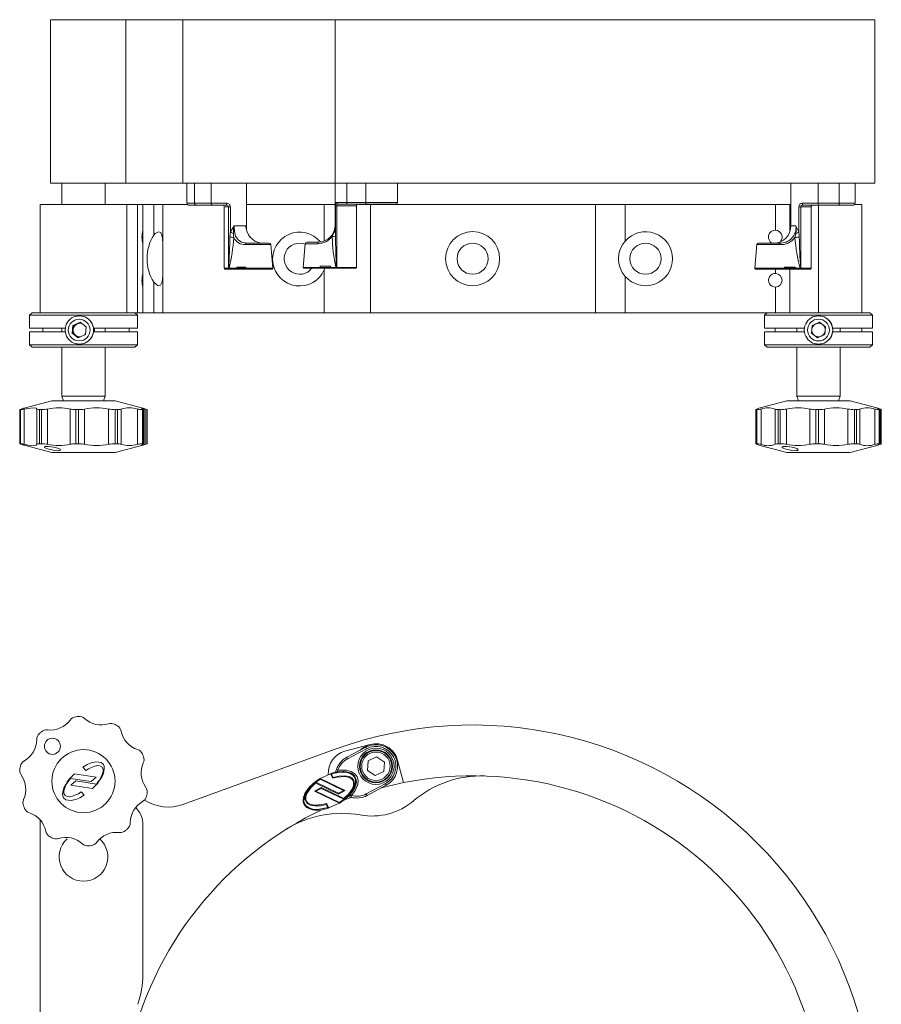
# Model space of a CAD drawing. Header units: inches. Extents: x 6.8 to 26.3, y 2.8 to 20.3.
# Tile 3 of 7: x 10.8 to 15.8, y 10.2 to 15.9. Entities that reach past the tile are written whole.
import ezdxf

# ---------------------------------------------------------------- set-up
doc = ezdxf.new("R2010")
doc.units = ezdxf.units.IN
doc.header["$MEASUREMENT"] = 0

msp = doc.modelspace()

# ---------------------------------------------------------------- linework, layer by layer
at = {"color": 7, "linetype": 'Continuous', "lineweight": 0}
for p, q in [((10.9876, 15.9046), (10.9876, 14.9601)), ((10.9876, 15.9046), (11.4226, 15.9046)), ((11.4226, 15.9046), (11.4226, 14.9601)), ((11.7529, 15.9046), (11.4226, 15.9046)), ((11.7529, 15.9046), (11.7529, 14.9601)), ((12.6332, 15.9046), (11.7529, 15.9046)), ((12.6332, 15.9046), (12.6332, 14.9601)), ((15.7526, 15.9046), (12.6332, 15.9046)), ((15.7526, 14.9601), (15.7526, 15.9046)), ((10.9876, 14.9601), (11.4226, 14.9601)), ((11.0526, 14.9601), (11.0526, 14.8351)), ((11.3026, 14.8351), (11.3026, 14.9601)), ((11.7529, 14.9601), (11.4226, 14.9601)), ((12.6332, 14.9601), (11.7529, 14.9601)), ((11.7753, 14.9601), (11.7753, 14.8429)), ((11.82, 14.8429), (11.82, 14.9601)), ((11.9158, 14.8429), (11.9158, 14.9601)), ((12.1211, 14.8387), (12.1211, 14.9601)), ((12.6332, 14.9601), (12.6332, 14.7071)), ((15.7526, 14.9601), (12.6332, 14.9601)), ((12.6995, 14.8479), (12.6995, 14.9601)), ((12.8098, 14.8479), (12.8098, 14.9601)), ((12.9936, 14.8479), (12.9936, 14.9601)), ((15.2683, 14.9601), (15.2683, 14.7129)), ((15.4256, 14.8429), (15.4256, 14.9601)), ((15.5464, 14.8429), (15.5464, 14.9601)), ((15.639, 14.8429), (15.639, 14.9601)), ((10.9276, 14.2101), (10.9276, 14.8351)), ((10.9276, 14.8351), (11.4276, 14.8351)), ((11.4276, 14.8351), (11.4276, 14.2101)), ((11.4903, 14.8351), (11.4276, 14.8351)), ((11.4903, 14.2101), (11.4903, 14.8351)), ((11.4903, 14.8351), (11.5216, 14.8351)), ((11.5216, 14.8351), (11.5216, 14.6866)), ((11.5216, 14.8351), (11.5838, 14.8351)), ((11.5838, 14.6593), (11.5838, 14.8351)), ((11.5838, 14.8351), (11.6368, 14.8351)), ((11.6368, 14.5713), (11.6368, 14.8351)), ((11.6368, 14.8351), (11.779, 14.8351)), ((11.7753, 14.8429), (11.82, 14.8429)), ((11.8264, 14.8329), (11.7853, 14.8329)), ((11.82, 14.8429), (11.9158, 14.8429)), ((11.9223, 14.8329), (11.8264, 14.8329)), ((11.9158, 14.8429), (12.0037, 14.8429)), ((12.0031, 14.8329), (11.9223, 14.8329)), ((11.9914, 14.8229), (11.9914, 14.4669)), ((12.0159, 14.8229), (11.992, 14.8229)), ((12.0159, 14.4669), (12.0159, 14.8229)), ((12.0269, 14.8229), (12.0159, 14.8229)), ((12.0269, 14.8229), (12.0269, 14.6775)), ((12.1198, 14.8351), (12.57, 14.8351)), ((12.1208, 14.6882), (12.1208, 14.8229)), ((12.1208, 14.6884), (12.1208, 14.8229)), ((12.1208, 14.8229), (12.1208, 14.8229)), ((12.57, 14.8351), (12.6332, 14.8351)), ((12.57, 14.6251), (12.57, 14.8351)), ((12.6344, 14.6825), (12.6344, 14.8279)), ((12.6344, 14.8279), (12.6426, 14.8279)), ((12.6397, 14.8479), (12.6995, 14.8479)), ((12.6426, 14.4719), (12.6426, 14.8279)), ((12.7547, 14.8279), (12.6426, 14.8279)), ((12.7042, 14.8379), (12.6492, 14.8379)), ((12.6995, 14.8479), (12.8098, 14.8479)), ((12.8145, 14.8379), (12.7042, 14.8379)), ((12.7553, 14.4719), (12.7553, 14.8279)), ((12.7718, 14.8351), (12.8376, 14.8351)), ((12.8098, 14.8479), (12.9936, 14.8479)), ((12.9836, 14.8379), (12.8145, 14.8379)), ((12.8376, 14.8351), (12.8376, 14.2101)), ((12.8376, 14.8351), (14.1374, 14.8351)), ((14.1374, 14.2101), (14.1374, 14.8351)), ((14.1374, 14.8351), (14.3094, 14.8351)), ((14.3094, 14.8351), (14.3094, 14.6248)), ((15.1793, 14.8351), (14.3094, 14.8351)), ((15.1793, 14.6871), (15.1793, 14.8351)), ((15.1793, 14.8351), (15.2621, 14.8351)), ((15.2621, 14.8351), (15.2683, 14.8351)), ((15.2621, 14.8351), (15.2621, 14.6783)), ((15.3143, 14.6775), (15.3143, 14.8229)), ((15.3143, 14.8229), (15.3261, 14.8229)), ((15.3261, 14.4669), (15.3261, 14.8229)), ((15.385, 14.8229), (15.3261, 14.8229)), ((15.3338, 14.8429), (15.4256, 14.8429)), ((15.423, 14.8329), (15.3385, 14.8329)), ((15.3853, 14.4669), (15.3853, 14.8229)), ((15.5438, 14.8329), (15.423, 14.8329)), ((15.4256, 14.8429), (15.5464, 14.8429)), ((15.4276, 14.8329), (15.4276, 14.2101)), ((15.629, 14.8329), (15.5438, 14.8329)), ((15.5464, 14.8429), (15.639, 14.8429)), ((15.6776, 14.8351), (15.6353, 14.8351)), ((15.6776, 14.2101), (15.6776, 14.8351)), ((12.0498, 14.7129), (12.1166, 14.7129)), ((12.6337, 14.7071), (12.6344, 14.6825)), ((15.2683, 14.7129), (15.297, 14.7129)), ((11.5216, 14.6077), (11.5216, 14.6866)), ((11.5216, 14.6077), (11.5216, 14.4366)), ((12.1193, 14.6129), (12.2506, 14.6129)), ((12.2727, 14.4662), (12.2607, 14.6039)), ((12.4601, 14.6088), (12.4482, 14.4723)), ((12.4858, 14.6179), (12.4701, 14.6179)), ((12.4858, 14.6179), (12.5375, 14.6179)), ((15.0707, 14.6038), (15.0587, 14.4673)), ((15.1002, 14.6129), (15.0807, 14.6129)), ((15.2021, 14.6129), (15.0807, 14.6129)), ((11.6368, 14.2101), (11.6368, 14.4785)), ((11.9915, 14.4669), (11.9915, 14.4669)), ((11.9915, 14.4669), (12.0159, 14.4669)), ((11.9954, 14.4629), (12.0037, 14.4629)), ((12.0037, 14.4629), (12.0198, 14.4629)), ((12.0159, 14.4669), (12.0168, 14.4669)), ((12.0168, 14.4669), (12.0169, 14.4699)), ((12.019, 14.4669), (12.0168, 14.4669)), ((12.0207, 14.4629), (12.0193, 14.4629)), ((12.0195, 14.4673), (12.03, 14.4673)), ((12.064, 14.4629), (12.0207, 14.4629)), ((12.064, 14.4629), (12.0545, 14.4629)), ((12.0629, 14.4673), (12.0636, 14.4739)), ((12.0629, 14.4673), (12.0629, 14.4669)), ((12.0629, 14.4669), (12.1165, 14.4669)), ((12.1169, 14.4739), (12.0636, 14.4739)), ((12.1189, 14.4629), (12.064, 14.4629)), ((12.1165, 14.4673), (12.1169, 14.4739)), ((12.1165, 14.4669), (12.1165, 14.4673)), ((12.1165, 14.4673), (12.1281, 14.4673)), ((12.2278, 14.4629), (12.1226, 14.4629)), ((12.2069, 14.4673), (12.2069, 14.4673)), ((12.2653, 14.4629), (12.2278, 14.4629)), ((12.2286, 14.4673), (12.2286, 14.4673)), ((12.2286, 14.4673), (12.2467, 14.4673)), ((12.2467, 14.4673), (12.2467, 14.4673)), ((12.2653, 14.4629), (12.2686, 14.4629)), ((12.269, 14.4673), (12.269, 14.4673)), ((12.269, 14.4673), (12.2726, 14.4673)), ((12.2726, 14.4673), (12.2726, 14.4673)), ((12.4492, 14.4723), (12.4483, 14.4723)), ((12.4492, 14.4723), (12.4492, 14.4723)), ((12.5462, 14.4679), (12.4526, 14.4679)), ((12.4555, 14.4723), (12.4555, 14.4723)), ((12.546, 14.4723), (12.5466, 14.4789)), ((12.546, 14.4723), (12.546, 14.4719)), ((12.546, 14.4719), (12.6056, 14.4719)), ((12.6104, 14.4679), (12.5462, 14.4679)), ((12.6059, 14.4789), (12.5466, 14.4789)), ((12.57, 14.4582), (12.5726, 14.4679)), ((12.6056, 14.4723), (12.6059, 14.4789)), ((12.6056, 14.4723), (12.6192, 14.4723)), ((12.6056, 14.4719), (12.6056, 14.4723)), ((12.6413, 14.4679), (12.6113, 14.4679)), ((12.6411, 14.4719), (12.6375, 14.4719)), ((12.6409, 14.4749), (12.6411, 14.4719)), ((12.6411, 14.4719), (12.6426, 14.4719)), ((12.6433, 14.4679), (12.6413, 14.4679)), ((12.6426, 14.4719), (12.7553, 14.4719)), ((12.7509, 14.4679), (12.6433, 14.4679)), ((15.227, 14.4629), (15.0629, 14.4629)), ((15.068, 14.4673), (15.068, 14.4673)), ((15.068, 14.4673), (15.0815, 14.4673)), ((15.0815, 14.4673), (15.0815, 14.4673)), ((15.1004, 14.4673), (15.1004, 14.4673)), ((15.1793, 14.4371), (15.1793, 14.4629)), ((15.2811, 14.4629), (15.227, 14.4629)), ((15.23, 14.4673), (15.2303, 14.4739)), ((15.23, 14.4673), (15.23, 14.4669)), ((15.23, 14.4669), (15.2847, 14.4669)), ((15.2922, 14.4739), (15.2303, 14.4739)), ((15.2621, 14.4629), (15.2621, 14.2101)), ((15.2847, 14.4739), (15.2847, 14.4669)), ((15.2847, 14.4669), (15.2923, 14.4669)), ((15.2894, 14.4629), (15.2849, 14.4629)), ((15.295, 14.4629), (15.2894, 14.4629)), ((15.2923, 14.4673), (15.2922, 14.4739)), ((15.2923, 14.4673), (15.3051, 14.4673)), ((15.2923, 14.4669), (15.2923, 14.4673)), ((15.3219, 14.4629), (15.295, 14.4629)), ((15.3248, 14.4669), (15.3215, 14.4669)), ((15.3239, 14.4629), (15.3219, 14.4629)), ((15.3236, 14.4629), (15.3705, 14.4629)), ((15.3246, 14.4699), (15.3248, 14.4669)), ((15.3248, 14.4669), (15.3261, 14.4669)), ((15.3261, 14.4669), (15.3851, 14.4669)), ((15.3705, 14.4629), (15.3811, 14.4629)), ((11.5216, 14.3577), (11.5216, 14.4366)), ((12.57, 14.2101), (12.57, 14.4582)), ((14.3094, 14.4204), (14.3094, 14.2101)), ((11.5216, 14.3577), (11.5216, 14.2101)), ((11.5838, 14.2101), (11.5838, 14.386)), ((15.1793, 14.2101), (15.1793, 14.3582)), ((10.8801, 14.2101), (10.8651, 14.1951)), ((10.8651, 14.1951), (10.8651, 14.1201)), ((11.4901, 14.1951), (10.8651, 14.1951)), ((10.8801, 14.2101), (11.4751, 14.2101)), ((11.122, 14.1856), (11.1313, 14.188)), ((11.1767, 14.188), (11.1862, 14.1856)), ((11.4901, 14.1951), (11.4751, 14.2101)), ((11.4903, 14.2101), (11.4751, 14.2101)), ((11.4901, 14.1201), (11.4901, 14.1951)), ((11.5216, 14.2101), (11.4903, 14.2101)), ((11.5216, 14.2101), (11.5838, 14.2101)), ((11.6368, 14.2101), (11.5838, 14.2101)), ((11.6368, 14.2101), (12.57, 14.2101)), ((12.8376, 14.2101), (12.57, 14.2101)), ((12.8376, 14.2101), (14.1374, 14.2101)), ((14.3094, 14.2101), (14.1374, 14.2101)), ((15.1793, 14.2101), (14.3094, 14.2101)), ((15.1301, 14.2101), (15.1151, 14.1951)), ((15.1151, 14.1951), (15.1151, 14.1201)), ((15.7401, 14.1951), (15.1151, 14.1951)), ((15.2621, 14.2101), (15.1793, 14.2101)), ((15.2621, 14.2101), (15.3166, 14.2101)), ((15.3166, 14.2101), (15.7251, 14.2101)), ((15.3954, 14.1856), (15.4048, 14.188)), ((15.4504, 14.188), (15.4598, 14.1856)), ((15.7401, 14.1951), (15.7251, 14.2101)), ((15.7401, 14.1201), (15.7401, 14.1951)), ((11.1114, 14.092), (11.1164, 14.1369)), ((11.1576, 14.155), (11.1164, 14.1369)), ((11.1209, 14.1369), (11.1164, 14.1369)), ((11.1209, 14.1369), (11.1184, 14.1145)), ((11.1415, 14.1459), (11.1209, 14.1369)), ((11.1593, 14.1537), (11.1415, 14.1459)), ((11.1576, 14.155), (11.1938, 14.1282)), ((11.1938, 14.1282), (11.1888, 14.0834)), ((15.3863, 14.092), (15.3913, 14.1369)), ((15.3913, 14.1369), (15.3888, 14.1145)), ((15.4326, 14.155), (15.3913, 14.1369)), ((15.4119, 14.1459), (15.3913, 14.1369)), ((15.3913, 14.1369), (15.3913, 14.1369)), ((15.4326, 14.155), (15.4119, 14.1459)), ((15.4326, 14.155), (15.4689, 14.1282)), ((15.4689, 14.1282), (15.464, 14.0834)), ((10.8651, 14.1201), (11.0736, 14.1201)), ((10.8651, 14.1001), (10.8651, 14.0251)), ((10.8651, 14.1001), (11.0736, 14.1001)), ((10.9423, 14.1001), (10.9423, 14.1201)), ((11.0526, 14.1201), (11.0526, 14.1001)), ((11.1476, 14.0653), (11.1114, 14.092)), ((11.116, 14.092), (11.1114, 14.092)), ((11.1184, 14.1145), (11.116, 14.092)), ((11.1341, 14.0787), (11.116, 14.092)), ((11.1505, 14.0666), (11.1341, 14.0787)), ((11.1476, 14.0653), (11.1888, 14.0834)), ((11.2359, 14.1201), (11.4901, 14.1201)), ((11.2359, 14.1001), (11.4901, 14.1001)), ((11.3026, 14.1001), (11.3026, 14.1201)), ((11.4413, 14.1201), (11.4413, 14.1001)), ((11.4901, 14.0251), (11.4901, 14.1001)), ((15.1151, 14.1201), (15.3462, 14.1201)), ((15.1151, 14.1001), (15.1151, 14.0251)), ((15.1151, 14.1001), (15.3462, 14.1001)), ((15.1774, 14.1001), (15.1774, 14.1201)), ((15.3026, 14.1201), (15.3026, 14.1001)), ((15.3888, 14.1145), (15.3863, 14.092)), ((15.4226, 14.0653), (15.3863, 14.092)), ((15.3863, 14.092), (15.3863, 14.092)), ((15.4045, 14.0787), (15.3863, 14.092)), ((15.4226, 14.0653), (15.4045, 14.0787)), ((15.4226, 14.0653), (15.464, 14.0834)), ((15.509, 14.1201), (15.7401, 14.1201)), ((15.509, 14.1001), (15.7401, 14.1001)), ((15.5526, 14.1001), (15.5526, 14.1201)), ((15.6779, 14.1201), (15.6779, 14.1001)), ((15.7401, 14.0251), (15.7401, 14.1001)), ((10.8651, 14.0251), (10.8801, 14.0101)), ((10.8651, 14.0251), (11.1539, 14.0251)), ((11.1551, 14.0101), (10.8801, 14.0101)), ((11.0526, 14.0101), (11.0526, 13.7273)), ((11.1539, 14.0251), (11.4901, 14.0251)), ((11.4751, 14.0101), (11.1551, 14.0101)), ((11.1862, 14.0347), (11.1767, 14.0322)), ((11.3026, 13.7273), (11.3026, 14.0101)), ((11.4751, 14.0101), (11.4901, 14.0251)), ((15.1151, 14.0251), (15.1301, 14.0101)), ((15.1151, 14.0251), (15.4276, 14.0251)), ((15.4276, 14.0101), (15.1301, 14.0101)), ((15.3026, 14.0101), (15.3026, 13.7273)), ((15.4048, 14.0322), (15.3954, 14.0347)), ((15.4276, 14.0251), (15.7401, 14.0251)), ((15.7251, 14.0101), (15.4276, 14.0101)), ((15.4598, 14.0347), (15.4504, 14.0322)), ((15.5526, 13.7273), (15.5526, 14.0101)), ((15.7251, 14.0101), (15.7401, 14.0251)), ((11.0526, 13.7273), (11.0622, 13.7011)), ((11.0526, 13.7273), (11.3, 13.7273)), ((11.2931, 13.7011), (11.3026, 13.7273)), ((11.3, 13.7273), (11.3026, 13.7273)), ((15.3026, 13.7273), (15.3122, 13.7011)), ((15.3026, 13.7273), (15.5516, 13.7273)), ((15.5431, 13.7011), (15.5526, 13.7273)), ((15.5516, 13.7273), (15.5526, 13.7273)), ((10.9951, 13.7011), (10.8344, 13.6581)), ((11.314, 13.7011), (10.9951, 13.7011)), ((11.3601, 13.7011), (11.314, 13.7011)), ((11.5208, 13.6581), (11.3601, 13.7011)), ((15.2451, 13.7011), (15.0901, 13.6596)), ((15.5728, 13.7011), (15.2451, 13.7011)), ((15.6101, 13.7011), (15.5728, 13.7011)), ((15.7651, 13.6596), (15.6101, 13.7011)), ((10.8088, 13.6499), (10.8088, 13.4524)), ((10.813, 13.6496), (10.8098, 13.6496)), ((10.8098, 13.6496), (10.8098, 13.4527)), ((10.813, 13.4527), (10.813, 13.6496)), ((10.8356, 13.6531), (10.8356, 13.4492)), ((10.9074, 13.4492), (10.9074, 13.6531)), ((10.9342, 13.6496), (10.9228, 13.6496)), ((10.9228, 13.6496), (10.9228, 13.4527)), ((10.9342, 13.4527), (10.9342, 13.6496)), ((10.9703, 13.6531), (10.9703, 13.4492)), ((11.1005, 13.4492), (11.1005, 13.6531)), ((11.1484, 13.6496), (11.1332, 13.6496)), ((11.1332, 13.6496), (11.1332, 13.4527)), ((11.1484, 13.4527), (11.1484, 13.6496)), ((11.1842, 13.6531), (11.1842, 13.4492)), ((11.323, 13.4492), (11.323, 13.6531)), ((11.3737, 13.6496), (11.3606, 13.6496)), ((11.3606, 13.6496), (11.3606, 13.4527)), ((11.3737, 13.4527), (11.3737, 13.6496)), ((11.3955, 13.6531), (11.3955, 13.4492)), ((11.4899, 13.4492), (11.4899, 13.6531)), ((11.5241, 13.6496), (11.518, 13.6496)), ((11.518, 13.6496), (11.518, 13.4527)), ((11.5241, 13.4527), (11.5241, 13.6496)), ((11.5278, 13.4517), (11.5278, 13.6505)), ((11.5376, 13.4492), (11.5376, 13.6531)), ((11.5464, 13.4524), (11.5464, 13.6499)), ((15.0646, 13.6501), (15.0646, 13.4522)), ((15.0707, 13.6496), (15.0663, 13.6496)), ((15.0663, 13.6496), (15.0663, 13.4527)), ((15.0707, 13.4527), (15.0707, 13.6496)), ((15.0956, 13.6531), (15.0956, 13.4492)), ((15.1765, 13.4492), (15.1765, 13.6531)), ((15.2065, 13.6496), (15.1944, 13.6496)), ((15.1944, 13.6496), (15.1944, 13.4527)), ((15.2065, 13.4527), (15.2065, 13.6496)), ((15.2434, 13.6531), (15.2434, 13.4492)), ((15.3775, 13.4492), (15.3775, 13.6531)), ((15.4268, 13.6496), (15.4116, 13.6496)), ((15.4116, 13.6496), (15.4116, 13.4527)), ((15.4268, 13.4527), (15.4268, 13.6496)), ((15.4616, 13.6531), (15.4616, 13.4492)), ((15.5976, 13.4492), (15.5976, 13.6531)), ((15.6474, 13.6496), (15.6348, 13.6496)), ((15.6348, 13.6496), (15.6348, 13.4527)), ((15.6474, 13.4527), (15.6474, 13.6496)), ((15.6668, 13.6531), (15.6668, 13.4492)), ((15.7529, 13.4492), (15.7529, 13.6531)), ((15.784, 13.6496), (15.779, 13.6496)), ((15.779, 13.6496), (15.779, 13.4527)), ((15.784, 13.4527), (15.784, 13.6496)), ((15.7864, 13.452), (15.7864, 13.6501)), ((15.7907, 13.4522), (15.7907, 13.6501)), ((10.813, 13.4527), (10.8098, 13.4527)), ((10.8344, 13.4442), (10.9951, 13.4011)), ((10.9342, 13.4527), (10.9228, 13.4527)), ((11.1484, 13.4527), (11.1332, 13.4527)), ((11.3601, 13.4011), (11.5208, 13.4442)), ((11.3737, 13.4527), (11.3606, 13.4527)), ((11.5241, 13.4527), (11.518, 13.4527)), ((15.0707, 13.4527), (15.0663, 13.4527)), ((15.0901, 13.4427), (15.2451, 13.4011)), ((15.2065, 13.4527), (15.1944, 13.4527)), ((15.4268, 13.4527), (15.4116, 13.4527)), ((15.6101, 13.4011), (15.7651, 13.4427)), ((15.6474, 13.4527), (15.6348, 13.4527)), ((15.784, 13.4527), (15.779, 13.4527)), ((11.314, 13.4011), (10.9951, 13.4011)), ((11.3601, 13.4011), (11.314, 13.4011)), ((15.5728, 13.4011), (15.2451, 13.4011)), ((15.6101, 13.4011), (15.5728, 13.4011)), ((12.6332, 11.6862), (11.7529, 11.3662)), ((12.6891, 11.674), (12.8349, 11.7131)), ((12.6995, 11.6391), (12.8098, 11.6979)), ((12.8145, 11.6891), (12.7042, 11.6303)), ((12.8098, 11.6979), (12.8145, 11.6891)), ((12.6995, 11.6391), (12.7042, 11.6303)), ((12.8236, 11.618), (12.8198, 11.5638)), ((12.8724, 11.6417), (12.8236, 11.618)), ((12.9174, 11.6113), (12.8724, 11.6417)), ((12.9941, 11.6212), (13.0285, 11.4928)), ((11.1835, 11.5887), (11.1739, 11.5823)), ((11.1739, 11.5823), (11.1907, 11.5633)), ((11.1993, 11.5972), (11.1835, 11.5887)), ((11.1907, 11.5633), (11.2065, 11.5734)), ((11.2162, 11.605), (11.1993, 11.5972)), ((11.2065, 11.5734), (11.2233, 11.5808)), ((11.2324, 11.6097), (11.2162, 11.605)), ((11.2233, 11.5808), (11.2406, 11.5872)), ((11.2488, 11.6128), (11.2324, 11.6097)), ((11.2406, 11.5872), (11.2599, 11.5917)), ((11.2667, 11.6113), (11.2488, 11.6128)), ((11.2599, 11.5917), (11.2722, 11.5903)), ((11.2799, 11.6094), (11.2667, 11.6113)), ((11.2722, 11.5903), (11.2836, 11.5847)), ((11.2929, 11.5976), (11.2799, 11.6094)), ((11.2836, 11.5847), (11.2918, 11.5716)), ((11.2918, 11.5716), (11.2917, 11.5579)), ((11.2977, 11.5874), (11.2929, 11.5976)), ((11.2955, 11.5545), (11.298, 11.5742)), ((11.298, 11.5742), (11.2977, 11.5874)), ((12.6397, 11.5685), (12.6492, 11.5654)), ((12.8198, 11.5638), (12.8647, 11.5334)), ((12.9135, 11.5571), (12.9174, 11.6113)), ((11.0854, 11.4944), (11.0937, 11.5052)), ((11.0953, 11.513), (11.0859, 11.4996)), ((11.0937, 11.5052), (11.103, 11.5175)), ((11.1116, 11.53), (11.0953, 11.513)), ((11.103, 11.5175), (11.2218, 11.4987)), ((11.1044, 11.4777), (11.1334, 11.5035)), ((11.1254, 11.5443), (11.1116, 11.53)), ((11.1254, 11.5443), (11.2508, 11.5245)), ((11.1334, 11.5035), (11.2522, 11.4848)), ((11.2218, 11.4987), (11.2508, 11.5245)), ((11.26, 11.4893), (11.2693, 11.5027)), ((11.2698, 11.5079), (11.2616, 11.4971)), ((11.2693, 11.5027), (11.28, 11.5194)), ((11.2788, 11.5222), (11.2698, 11.5079)), ((11.2858, 11.5391), (11.2788, 11.5222)), ((11.28, 11.5194), (11.2906, 11.54)), ((11.2917, 11.5579), (11.2858, 11.5391)), ((11.2906, 11.54), (11.2955, 11.5545)), ((12.546, 11.5169), (12.6901, 11.447)), ((12.6813, 11.4469), (12.5462, 11.5123)), ((12.6059, 11.5439), (12.5466, 11.5166)), ((12.6195, 11.5183), (12.6056, 11.5444)), ((12.6113, 11.5421), (12.6214, 11.5231)), ((12.6426, 11.5542), (12.6433, 11.5503)), ((12.8647, 11.5334), (12.9135, 11.5571)), ((11.0597, 11.4478), (11.0572, 11.4281)), ((11.0646, 11.4623), (11.0597, 11.4478)), ((11.0636, 11.4444), (11.0694, 11.4632)), ((11.0753, 11.4829), (11.0646, 11.4623)), ((11.0694, 11.4632), (11.0765, 11.4801)), ((11.0859, 11.4996), (11.0753, 11.4829)), ((11.0765, 11.4801), (11.0854, 11.4944)), ((11.1044, 11.4777), (11.2299, 11.458)), ((11.2299, 11.458), (11.2437, 11.4723)), ((11.2437, 11.4723), (11.26, 11.4893)), ((11.2616, 11.4971), (11.2522, 11.4848)), ((12.5132, 11.4438), (12.5515, 11.4642)), ((12.5207, 11.4947), (12.6518, 11.4311)), ((12.6519, 11.4267), (12.5212, 11.49)), ((12.5516, 11.4597), (12.522, 11.444)), ((12.5515, 11.4642), (12.6822, 11.4008)), ((12.5515, 11.4642), (12.5516, 11.4597)), ((12.6827, 11.3962), (12.5516, 11.4597)), ((12.6518, 11.4311), (12.6813, 11.4469)), ((12.6901, 11.447), (12.6519, 11.4267)), ((12.6901, 11.447), (12.6813, 11.4469)), ((12.8123, 11.4273), (12.9226, 11.486)), ((12.9273, 11.4772), (12.817, 11.4185)), ((12.9273, 11.4772), (12.9226, 11.486)), ((11.0572, 11.4281), (11.0575, 11.4149)), ((11.0575, 11.4149), (11.0623, 11.4047)), ((11.0623, 11.4047), (11.0754, 11.3929)), ((11.0634, 11.4307), (11.0636, 11.4444)), ((11.0716, 11.4176), (11.0634, 11.4307)), ((11.083, 11.412), (11.0716, 11.4176)), ((11.0754, 11.3929), (11.0885, 11.391)), ((11.0953, 11.4106), (11.083, 11.412)), ((11.0885, 11.391), (11.1064, 11.3895)), ((11.1147, 11.4151), (11.0953, 11.4106)), ((11.1064, 11.3895), (11.1228, 11.3926)), ((11.1319, 11.4215), (11.1147, 11.4151)), ((11.1228, 11.3926), (11.139, 11.3973)), ((11.1488, 11.4289), (11.1319, 11.4215)), ((11.139, 11.3973), (11.1559, 11.4051)), ((11.1646, 11.439), (11.1488, 11.4289)), ((11.1559, 11.4051), (11.1717, 11.4136)), ((11.1814, 11.42), (11.1646, 11.439)), ((11.1717, 11.4136), (11.1814, 11.42)), ((12.4492, 11.403), (12.4492, 11.403)), ((12.4555, 11.4239), (12.4555, 11.4239)), ((12.5132, 11.4438), (12.522, 11.444)), ((12.6573, 11.374), (12.5132, 11.4438)), ((12.522, 11.444), (12.6571, 11.3785)), ((12.6518, 11.4311), (12.6519, 11.4267)), ((12.7119, 11.4214), (12.7148, 11.4187)), ((12.725, 11.4083), (12.7277, 11.4179)), ((12.817, 11.4185), (12.8123, 11.4273)), ((12.4487, 11.3837), (12.4487, 11.3837)), ((12.4651, 11.3529), (12.4651, 11.3529)), ((12.4813, 11.3426), (12.4813, 11.3426)), ((12.5022, 11.3362), (12.5022, 11.3362)), ((12.5909, 11.3484), (12.5809, 11.3672)), ((12.5829, 11.372), (12.5967, 11.3461)), ((12.5964, 11.3466), (12.6567, 11.3743)), ((10.9276, 7.2511), (10.9276, 11.2765)), ((11.5216, 11.2528), (11.5216, 10.3829))]:
    msp.add_line(p, q, dxfattribs=at)
at = {"color": 7, "linetype": 'Continuous', "lineweight": 0, "flags": 128}
for points in [[(11.82, 14.8429), (11.8201, 14.841), (11.8205, 14.8391), (11.8211, 14.8374), (11.8219, 14.8359), (11.8229, 14.8346), (11.824, 14.8337), (11.8252, 14.8331), (11.8264, 14.8329)], [(11.9158, 14.8429), (11.916, 14.841), (11.9163, 14.8391), (11.9169, 14.8374), (11.9177, 14.8359), (11.9187, 14.8346), (11.9198, 14.8337), (11.921, 14.8331), (11.9223, 14.8329)], [(12.1208, 14.8229), (12.1208, 14.8289), (12.121, 14.8342), (12.1211, 14.8385), (12.1211, 14.8387)], [(12.6344, 14.8279), (12.6345, 14.8339), (12.635, 14.8392), (12.6358, 14.8435), (12.6373, 14.8466), (12.6397, 14.8479)], [(12.6492, 14.8379), (12.6464, 14.8372), (12.6444, 14.8355), (12.6433, 14.8331), (12.6427, 14.83), (12.6426, 14.8279)], [(12.6995, 14.8479), (12.6996, 14.846), (12.6998, 14.8441), (12.7003, 14.8424), (12.7009, 14.8409), (12.7016, 14.8396), (12.7024, 14.8387), (12.7033, 14.8381), (12.7042, 14.8379)], [(12.8098, 14.8479), (12.8099, 14.846), (12.8102, 14.8441), (12.8106, 14.8424), (12.8112, 14.8409), (12.8119, 14.8396), (12.8127, 14.8387), (12.8136, 14.8381), (12.8145, 14.8379)], [(15.3385, 14.8329), (15.3336, 14.8322), (15.33, 14.8305), (15.3277, 14.8281), (15.3263, 14.825), (15.3261, 14.8229)], [(15.3338, 14.8429), (15.3339, 14.841), (15.3341, 14.8391), (15.3346, 14.8374), (15.3352, 14.8359), (15.3359, 14.8346), (15.3367, 14.8337), (15.3376, 14.8331), (15.3385, 14.8329)], [(12.0269, 14.6775), (12.0496, 14.7127), (12.0498, 14.7129)], [(12.0498, 14.7129), (12.0499, 14.6809), (12.0571, 14.6521), (12.0714, 14.6307), (12.0918, 14.6177), (12.1193, 14.6129)], [(12.1192, 14.696), (12.1168, 14.7107), (12.1166, 14.7129)], [(12.1166, 14.7129), (12.1167, 14.7127), (12.1172, 14.7081)], [(12.6254, 14.673), (12.6306, 14.6921), (12.6332, 14.7142)], [(15.297, 14.7129), (15.2971, 14.7127), (15.3143, 14.6775)], [(11.5838, 14.386), (11.6061, 14.3683), (11.6231, 14.3697), (11.6324, 14.3895), (11.636, 14.423), (11.6368, 14.4674), (11.6368, 14.5186), (11.6368, 14.5705), (11.6363, 14.617), (11.633, 14.6528), (11.625, 14.6736), (11.6115, 14.6786), (11.5926, 14.668), (11.5838, 14.6593)], [(12.0242, 14.6476), (12.0256, 14.6676), (12.0269, 14.6775)], [(12.0446, 14.668), (12.046, 14.6493), (12.0468, 14.645)], [(12.6163, 14.65), (12.6239, 14.6687), (12.6254, 14.673)], [(12.6344, 14.6825), (12.6349, 14.6626), (12.6351, 14.6526)], [(15.2914, 14.645), (15.2964, 14.6637), (15.2971, 14.668)], [(15.3143, 14.6775), (15.3161, 14.6576), (15.3166, 14.6476)], [(12.1193, 14.6129), (12.1184, 14.6128), (12.1174, 14.6123), (12.1165, 14.6114), (12.1157, 14.6103), (12.1151, 14.6089), (12.1146, 14.6074), (12.1142, 14.6056), (12.114, 14.6038)], [(12.2597, 14.6038), (12.2598, 14.6038), (12.2554, 14.6038), (12.2468, 14.6038), (12.2364, 14.6038), (12.2175, 14.6038), (12.1844, 14.6038), (12.1264, 14.6038), (12.114, 14.6038)], [(12.5317, 14.6088), (12.5159, 14.6088), (12.4758, 14.6088), (12.4651, 14.6088), (12.4601, 14.6088), (12.4603, 14.6088)], [(12.5317, 14.6088), (12.5319, 14.6106), (12.5323, 14.6124), (12.5328, 14.6139), (12.5336, 14.6153), (12.5344, 14.6164), (12.5354, 14.6173), (12.5364, 14.6178), (12.5375, 14.6179)], [(15.2034, 14.6038), (15.1835, 14.6038), (15.124, 14.6038), (15.102, 14.6038), (15.0827, 14.6038), (15.0747, 14.6038), (15.0709, 14.6038), (15.0711, 14.6038)], [(12.03, 14.4673), (12.03, 14.4673), (12.0349, 14.4673), (12.0565, 14.4673), (12.0629, 14.4673)], [(12.0629, 14.4669), (12.0629, 14.4657), (12.0631, 14.4647), (12.0633, 14.4638), (12.0636, 14.4632), (12.0639, 14.463), (12.064, 14.4629)], [(12.1226, 14.4629), (12.1221, 14.463), (12.1203, 14.4632), (12.1183, 14.4641), (12.1172, 14.4651), (12.1167, 14.4659), (12.1165, 14.4669)], [(12.1281, 14.4673), (12.1281, 14.4673), (12.1353, 14.4673), (12.1651, 14.4673), (12.1822, 14.4673), (12.1822, 14.4673)], [(12.1822, 14.4673), (12.1822, 14.4673), (12.1901, 14.4673), (12.2069, 14.4673), (12.2069, 14.4673)], [(12.2069, 14.4673), (12.2069, 14.4673), (12.2207, 14.4673), (12.2286, 14.4673), (12.2286, 14.4673)], [(12.2467, 14.4673), (12.2467, 14.4673), (12.2547, 14.4673), (12.2603, 14.4673), (12.269, 14.4673), (12.269, 14.4673), (12.269, 14.4673)], [(12.4492, 14.4723), (12.4492, 14.4723), (12.4526, 14.4723), (12.4555, 14.4723), (12.4555, 14.4723)], [(12.4555, 14.4723), (12.4555, 14.4723), (12.4632, 14.4723), (12.4674, 14.4723), (12.4674, 14.4723)], [(12.4674, 14.4723), (12.4674, 14.4723), (12.472, 14.4723), (12.4931, 14.4723), (12.5061, 14.4723), (12.5062, 14.4723)], [(12.5062, 14.4723), (12.5062, 14.4723), (12.5123, 14.4723), (12.5383, 14.4723), (12.546, 14.4723)], [(12.6192, 14.4723), (12.6192, 14.4723), (12.6269, 14.4723), (12.6367, 14.4723)], [(12.6375, 14.4719), (12.6375, 14.472), (12.6375, 14.472), (12.6374, 14.472), (12.6372, 14.4721), (12.6367, 14.4723)], [(15.0589, 14.4673), (15.0588, 14.4673), (15.0604, 14.4673), (15.0631, 14.4673), (15.068, 14.4673), (15.068, 14.4673), (15.068, 14.4673)], [(15.0815, 14.4673), (15.0815, 14.4673), (15.0932, 14.4673), (15.1004, 14.4673), (15.1004, 14.4673)], [(15.1004, 14.4673), (15.1004, 14.4673), (15.1162, 14.4673), (15.124, 14.4673), (15.124, 14.4673)], [(15.124, 14.4673), (15.124, 14.4673), (15.1318, 14.4673), (15.1638, 14.4673), (15.1814, 14.4673), (15.1814, 14.4673)], [(15.1814, 14.4673), (15.1814, 14.4673), (15.1894, 14.4673), (15.2212, 14.4673), (15.23, 14.4673)], [(15.23, 14.4669), (15.2299, 14.4657), (15.2295, 14.4647), (15.2289, 14.4638), (15.228, 14.4632), (15.2274, 14.463), (15.227, 14.4629)], [(15.3051, 14.4673), (15.3051, 14.4673), (15.3121, 14.4673), (15.3208, 14.4673)], [(15.3215, 14.4669), (15.3215, 14.467), (15.3215, 14.467), (15.3214, 14.467), (15.3212, 14.4671), (15.3208, 14.4673)], [(15.3219, 14.4629), (15.3215, 14.4631), (15.3214, 14.4633), (15.3214, 14.464), (15.3214, 14.4649), (15.3215, 14.466), (15.3215, 14.4669)], [(15.3248, 14.4669), (15.3247, 14.466), (15.3244, 14.4648), (15.3239, 14.4638), (15.3233, 14.4632), (15.3219, 14.4629)], [(15.3261, 14.4669), (15.326, 14.4662), (15.3259, 14.4654), (15.3257, 14.4647), (15.3254, 14.4641), (15.3251, 14.4636), (15.3247, 14.4632), (15.3243, 14.463), (15.3239, 14.4629)], [(11.1313, 14.0322), (11.1228, 14.0345), (11.122, 14.0347)], [(10.8176, 13.6531), (10.8107, 13.6508), (10.8089, 13.6497), (10.8098, 13.6496)], [(10.8176, 13.6531), (10.8315, 13.6573), (10.8345, 13.6579)], [(10.9074, 13.6531), (10.9043, 13.6573), (10.887, 13.66), (10.8578, 13.6571), (10.8356, 13.6531)], [(11.3737, 13.6496), (11.3856, 13.6502), (11.3935, 13.6519), (11.3955, 13.6531)], [(11.5376, 13.6531), (11.5237, 13.6573), (11.5119, 13.66)], [(11.5128, 13.6592), (11.515, 13.6571), (11.5237, 13.6531)], [(11.5241, 13.6496), (11.5277, 13.6502), (11.5261, 13.6519), (11.5237, 13.6531)], [(11.5376, 13.6531), (11.5445, 13.6508), (11.546, 13.6499)], [(15.0714, 13.6531), (15.0656, 13.6508), (15.065, 13.6497), (15.0663, 13.6496)], [(15.0714, 13.6531), (15.0834, 13.6573), (15.0901, 13.6595)], [(15.6474, 13.6496), (15.6585, 13.6502), (15.6653, 13.6519), (15.6668, 13.6531)], [(15.7839, 13.6531), (15.7719, 13.6573), (15.7635, 13.66), (15.7701, 13.6571), (15.7807, 13.6531)], [(15.784, 13.6496), (15.7864, 13.6502), (15.7836, 13.6519), (15.7807, 13.6531)], [(15.7872, 13.6518), (15.7896, 13.6508), (15.79, 13.6501)], [(10.8098, 13.4527), (10.8093, 13.4521), (10.8139, 13.4503), (10.8176, 13.4492)], [(10.8176, 13.4492), (10.8315, 13.445), (10.8345, 13.4443)], [(10.9074, 13.4492), (10.9043, 13.445), (10.887, 13.4423), (10.8578, 13.4451), (10.8356, 13.4492)], [(10.9228, 13.4527), (10.9132, 13.4521), (10.9081, 13.4503), (10.9074, 13.4492)], [(11.5376, 13.4492), (11.5237, 13.445), (11.5119, 13.4423), (11.515, 13.4451), (11.5237, 13.4492)], [(11.5237, 13.4492), (11.5276, 13.4515), (11.5263, 13.4526), (11.5241, 13.4527)], [(11.5458, 13.4524), (11.546, 13.4521), (11.5413, 13.4503), (11.5376, 13.4492)], [(15.0663, 13.4527), (15.0647, 13.4521), (15.0681, 13.4503), (15.0714, 13.4492)], [(15.0714, 13.4492), (15.0834, 13.445), (15.0901, 13.4428)], [(15.1944, 13.4527), (15.1838, 13.4521), (15.1776, 13.4503), (15.1765, 13.4492)], [(15.7651, 13.4428), (15.7635, 13.4423), (15.7701, 13.4451), (15.7807, 13.4492)], [(15.7807, 13.4492), (15.7858, 13.4515), (15.7857, 13.4526), (15.784, 13.4527)], [(15.7903, 13.4522), (15.7906, 13.4521), (15.7871, 13.4503), (15.7839, 13.4492)], [(10.9957, 13.4163), (11.0109, 13.4136), (11.0249, 13.4122), (11.0357, 13.4125), (11.0425, 13.4142), (11.0447, 13.4171), (11.0421, 13.4209), (11.0343, 13.4251), (11.022, 13.4293), (11.0068, 13.4328), (10.9908, 13.4354), (10.976, 13.4368), (10.9639, 13.437), (10.9556, 13.4361), (10.9519, 13.4341), (10.9531, 13.4311), (10.9594, 13.4274), (10.9703, 13.4232), (10.9846, 13.419), (10.9957, 13.4163)], [(15.258, 13.4163), (15.2733, 13.4136), (15.2878, 13.4122), (15.2993, 13.4125), (15.307, 13.4142), (15.3104, 13.4171), (15.3089, 13.4209), (15.3022, 13.4251), (15.2908, 13.4293), (15.2761, 13.4328), (15.2601, 13.4354), (15.2449, 13.4368), (15.2321, 13.437), (15.2229, 13.4361), (15.2181, 13.4341), (15.2182, 13.4311), (15.2234, 13.4274), (15.2333, 13.4232), (15.2471, 13.419), (15.258, 13.4163)], [(12.6492, 11.5654), (12.6989, 11.5655), (12.7254, 11.5579), (12.7484, 11.5422), (12.7597, 11.5258), (12.765, 11.5066), (12.7633, 11.4813), (12.7491, 11.4468), (12.7277, 11.4179)], [(12.5462, 11.5123), (12.5087, 11.4853), (12.4707, 11.4435), (12.4591, 11.4223), (12.4531, 11.4023), (12.4526, 11.3842), (12.4576, 11.3687), (12.4677, 11.3559), (12.483, 11.3462), (12.5029, 11.3401), (12.5269, 11.3379), (12.5829, 11.3461), (12.5909, 11.3484)], [(12.6056, 11.5444), (12.6132, 11.5468), (12.6192, 11.5485), (12.6192, 11.5485)], [(12.6413, 11.5495), (12.6202, 11.5447), (12.6113, 11.5421)], [(12.6822, 11.4008), (12.6884, 11.4059), (12.7116, 11.428), (12.7342, 11.4614), (12.7396, 11.4778), (12.7398, 11.4952), (12.7357, 11.5062), (12.7281, 11.5153), (12.7149, 11.5232), (12.691, 11.5287), (12.6448, 11.5252), (12.6195, 11.5183)], [(12.6214, 11.5231), (12.6541, 11.531), (12.6875, 11.533), (12.7149, 11.5276), (12.7289, 11.5198), (12.7382, 11.5097), (12.7435, 11.4971), (12.7444, 11.4841), (12.7395, 11.4635), (12.7204, 11.4323), (12.6827, 11.3962)], [(12.6426, 11.5542), (12.6505, 11.5554), (12.6762, 11.5572), (12.6842, 11.557), (12.701, 11.555), (12.7088, 11.5532), (12.722, 11.5485), (12.7291, 11.5448), (12.7383, 11.5381), (12.7439, 11.5323), (12.7494, 11.5241), (12.7526, 11.5167), (12.7548, 11.5071), (12.7553, 11.4991), (12.7543, 11.4877)], [(12.7509, 11.5066), (12.7459, 11.5222), (12.7357, 11.5351), (12.7203, 11.5449), (12.7002, 11.551), (12.6762, 11.5532), (12.6433, 11.5503)], [(12.5809, 11.3672), (12.5484, 11.3595), (12.5152, 11.3577), (12.488, 11.3632), (12.4741, 11.371), (12.4649, 11.3811), (12.4597, 11.3938), (12.4588, 11.4068), (12.4638, 11.4275), (12.4831, 11.4589), (12.5207, 11.4947)], [(12.5212, 11.49), (12.5149, 11.485), (12.4917, 11.4628), (12.469, 11.4294), (12.4636, 11.413), (12.4634, 11.3955), (12.4675, 11.3845), (12.475, 11.3754), (12.4882, 11.3674), (12.5121, 11.3619), (12.5583, 11.3654), (12.5829, 11.372)], [(12.6571, 11.3785), (12.6944, 11.4054), (12.7101, 11.4202)], [(12.7102, 11.4146), (12.7068, 11.4113), (12.697, 11.4024), (12.697, 11.4024)], [(12.725, 11.4083), (12.7167, 11.4109), (12.7106, 11.4133)], [(12.5967, 11.3461), (12.589, 11.3437), (12.584, 11.3422), (12.584, 11.3422)]]:
    msp.add_lwpolyline(points, dxfattribs=at)
at = {"color": 7, "linetype": 'Continuous', "lineweight": 0}
for centre, radius in [((13.4276, 14.5226), 0.1563), ((13.4276, 14.5226), 0.09), ((14.4276, 14.5226), 0.09), ((11.1526, 14.1101), 0.0628), ((10.9982, 11.7029), 0.0465), ((11.1776, 11.5011), 0.1825), ((12.8686, 11.5875), 0.095)]:
    msp.add_circle(centre, radius, dxfattribs=at)
at = {"color": 7, "linetype": 'Continuous', "lineweight": 0, "extrusion": (1.68269e-06, 2.12075e-14, -1)}
msp.add_circle((-15.4276, 14.1101, 0), 0.0629, dxfattribs=at)
at = {"color": 7, "linetype": 'Continuous', "lineweight": 0, "extrusion": (1.33969e-43, 1.2363e-43, -1)}
msp.add_circle((-12.8686, 11.5875), 0.105, dxfattribs=at)
at = {"color": 7, "linetype": 'Continuous', "lineweight": 0, "extrusion": (-1.90061e-32, -1.22461e-16, -1)}
for radius in [0.0915, 0.0823]:
    msp.add_circle((-12.8686, 11.5875), radius, dxfattribs=at)
at = {"color": 7, "linetype": 'Continuous', "lineweight": 0}
for centre, radius, start, end in [((11.0375, 14.8951), 0.06, 270, 284.6282), ((11.3178, 14.8951), 0.06, 255.3718, 270), ((11.7853, 14.8429), 0.01, 180, 270), ((11.9814, 14.8229), 0.01, 0.6945, 90), ((11.9621, 14.8404), 0.0417, 349.6147, 3.428), ((12.0045, 14.8215), 0.0115, 7.12, 96.9321), ((12.0061, 14.8223), 0.0207, 1.6389, 96.7269), ((12.6495, 14.8477), 0.00975, 178.5153, 268.4341), ((12.7653, 14.8279), 0.01, 90.0348, 180.6175), ((12.9836, 14.8479), 0.01, 270, 0), ((15.3333, 14.8239), 0.0191, 88.7452, 182.7848), ((15.3953, 14.8229), 0.01, 90.0183, 180.2969), ((15.414, 14.8406), 0.0118, 319.6093, 11.3691), ((15.5348, 14.8406), 0.0118, 319.6093, 11.3691), ((15.629, 14.8429), 0.01, 270, 0), ((12.2412, 14.6678), 0.1967, 166.7381, 179.9428), ((12.2181, 14.7132), 0.1014, 180.1653, 261.4969), ((12.5332, 14.7181), 0.1003, 272.4886, 359.8818), ((15.1683, 14.7129), 0.1, 270, 0), ((15.208, 14.7024), 0.0896, 266.2812, 6.7634), ((15.1528, 14.6899), 0.146, 351.3808, 9.0842), ((11.6518, 14.6471), 0.136, 163.1372, 196.8628), ((11.8053, 14.5226), 0.2603, 148.3303, 211.6697), ((6.7075, 14.7763), 5.3183, 356.697, 358.6136), ((10.9195, 14.7273), 1.1303, 346.6997, 355.8248), ((10.9243, 5.0373), 9.6731, 83.33583, 83.47064), ((12.1453, 14.8782), 0.2331, 239.4671, 244.407), ((12.11, 14.6727), 0.069, 203.6121, 273.3388), ((12.4272, 14.5205), 0.1558, 39.539, 336.4373), ((12.5291, 14.7216), 0.1129, 271.3331, 320.6168), ((12.6105, 14.7603), 0.1105, 273.0007, 282.8498), ((13.4829, 14.6593), 0.8666, 180.6147, 192.4641), ((12.6191, 14.6881), 0.0163, 292.761, 339.9643), ((15.2532, 14.6495), 2.6181, 179.9317, 183.8244), ((14.4276, 14.5226), 0.1562, 220.8448, 139.1552), ((15.1776, 14.6476), 0.0395, 87.5658, 243.1587), ((15.1779, 14.648), 0.0391, 318.5999, 87.9782), ((15.209, 14.7063), 0.1027, 266.8753, 323.3424), ((15.24, 15.2629), 0.62, 274.7562, 277.0966), ((16.3059, 14.7214), 1.0174, 184.3059, 194.4654), ((15.2654, 14.746), 0.0842, 292.1789, 305.5379), ((18.3426, 14.6949), 3.0264, 180.8955, 184.2645), ((12.2507, 14.6029), 0.01, 5.9323, 90), ((12.4276, 14.5226), 0.09, 68.9654, 322.4428), ((12.4701, 14.6079), 0.01, 90.0056, 174.7719), ((14.4276, 14.5226), 0.1563, 139.1552, 220.8448), ((15.0807, 14.6029), 0.01, 89.9982, 174.5139), ((15.1852, 14.6059), 0.0183, 353.3698, 22.4643), ((11.9954, 14.4669), 0.004, 180.2075, 269.9999), ((12.0196, 14.4667), 0.00374, 175.7199, 264.9582), ((12.0206, 14.4667), 0.00381, 177.0375, 272.3736), ((11.9975, 14.4483), 0.0291, 40.873, 48.1029), ((12.0195, 14.4667), 0.000543, 93.5037, 159.1692), ((12.0234, 14.4664), 0.00436, 173.1987, 233.0283), ((12.2686, 14.4669), 0.004, 269.9991, 5.4681), ((12.4521, 14.4719), 0.004, 174.2806, 270), ((12.5617, 14.4708), 0.0158, 175.6879, 190.2753), ((12.6106, 14.473), 0.00514, 192.1544, 278.4091), ((12.5541, 14.6107), 0.1612, 300.8084, 302.5777), ((12.6409, 14.4714), 0.00346, 170.7929, 275.5293), ((12.6334, 14.4697), 0.00803, 347.1686, 16.0268), ((12.6489, 14.471), 0.00643, 171.3196, 208.0973), ((12.7513, 14.4719), 0.004, 269.9999, 0), ((15.0627, 14.4669), 0.004, 174.5388, 270.0016), ((15.2891, 14.4674), 0.00446, 185.7604, 273.7793), ((15.2958, 14.4664), 0.00354, 170.7658, 255.8639), ((15.3849, 14.3777), 0.1102, 123.2071, 125.6133), ((15.3813, 14.4669), 0.004, 269.9982, 0.3385), ((11.6518, 14.3971), 0.136, 163.1372, 196.8628), ((15.1776, 14.3976), 0.0395, 87.5658, 272.4342), ((15.1776, 14.3976), 0.0395, 272.4342, 87.5658), ((11.1544, 14.1101), 0.0821, 113.2639, 246.7361), ((11.154, 14.1271), 0.065, 69.5661, 110.4339), ((11.154, 14.1106), 0.0807, 73.6581, 106.3419), ((11.1537, 14.1101), 0.0821, 293.2639, 66.7361), ((11.1543, 14.1097), 0.0823, 7.296, 67.2092), ((15.4276, 14.1101), 0.082, 113.1123, 246.8877), ((15.4276, 14.1265), 0.0656, 69.6925, 110.3075), ((15.4276, 14.1101), 0.0812, 73.7045, 106.2955), ((15.4276, 14.1101), 0.082, 293.1123, 66.8877), ((15.4276, 14.1101), 0.082, 7.0047, 66.8877), ((11.1573, 14.1102), 0.0391, 113.7623, 173.7131), ((11.1572, 14.1104), 0.0388, 75.0542, 113.7258), ((11.157, 14.1102), 0.0391, 21.4768, 32.1458), ((15.4276, 14.1101), 0.0391, 113.659, 173.659), ((15.4276, 14.1101), 0.0391, 53.659, 113.659), ((15.4276, 14.1101), 0.0391, 353.659, 53.659), ((11.1573, 14.1101), 0.0391, 173.6543, 233.5425), ((11.1572, 14.1099), 0.0389, 233.5651, 276.0624), ((11.1571, 14.1101), 0.039, 311.3497, 325.8646), ((11.1543, 14.1106), 0.0823, 292.7991, 352.6957), ((11.1587, 14.1101), 0.0822, 353.0154, 6.9846), ((15.4276, 14.1101), 0.0391, 173.659, 233.659), ((15.4276, 14.1101), 0.0391, 233.659, 293.659), ((15.4276, 14.1101), 0.0391, 293.659, 353.659), ((15.4276, 14.1101), 0.082, 293.1123, 352.9953), ((15.4276, 14.1101), 0.082, 352.9953, 7.0047), ((11.154, 14.1097), 0.0807, 253.6581, 286.3419), ((11.154, 14.0934), 0.0652, 249.622, 290.378), ((15.4276, 14.1101), 0.0812, 253.7045, 286.2955), ((15.4276, 14.0936), 0.0655, 249.6446, 290.3554), ((10.7898, 13.8715), 0.2232, 275.9651, 281.8429), ((10.9212, 13.6775), 0.028, 240.6803, 273.3825), ((10.9296, 13.8826), 0.2331, 271.1391, 280.0673), ((11.0354, 13.3528), 0.3073, 77.7731, 102.2269), ((11.1323, 13.7944), 0.1448, 257.2959, 270.3567), ((11.1518, 13.7973), 0.1478, 268.6576, 282.6406), ((11.2536, 13.31), 0.35, 78.5673, 101.4327), ((11.3613, 13.8589), 0.2094, 259.4435, 269.794), ((11.4427, 13.5113), 0.1494, 71.5884, 108.4116), ((11.5211, 13.7873), 0.1378, 256.9151, 268.7144), ((15.0522, 13.8686), 0.2198, 274.8432, 281.3874), ((15.136, 13.5536), 0.1074, 67.8737, 112.1263), ((15.1928, 13.6885), 0.039, 245.2742, 272.4054), ((15.2031, 13.8787), 0.2292, 270.8575, 280.1232), ((15.3104, 13.3328), 0.3272, 78.176, 101.824), ((15.4108, 13.8082), 0.1587, 257.8678, 270.2661), ((15.4309, 13.7814), 0.1319, 268.1969, 283.4313), ((15.5296, 13.3246), 0.3354, 78.2986, 101.7014), ((15.6358, 13.857), 0.2075, 259.3932, 269.727), ((15.7098, 13.5403), 0.1207, 69.1133, 110.8867), ((15.7825, 13.7736), 0.1241, 256.1803, 268.3618), ((10.8084, 13.349), 0.1038, 74.7674, 87.4246), ((10.9328, 13.2529), 0.1998, 79.1888, 89.6048), ((11.0354, 13.7495), 0.3073, 257.7731, 282.2269), ((11.1281, 13.3467), 0.1061, 87.2471, 105.1002), ((11.1488, 13.2745), 0.1782, 78.5567, 90.1451), ((11.2536, 13.7923), 0.35, 258.567, 281.433), ((11.3622, 13.2338), 0.2189, 90.4318, 100.3308), ((11.3753, 13.3933), 0.0595, 70.0686, 91.5035), ((11.4427, 13.5909), 0.1494, 251.5884, 288.4116), ((11.5319, 13.2294), 0.2237, 93.5565, 100.8141), ((15.0668, 13.3366), 0.1162, 75.6861, 88.0834), ((15.136, 13.5487), 0.1074, 247.8747, 292.1253), ((15.2054, 13.2475), 0.2053, 79.3352, 89.6841), ((15.3104, 13.7694), 0.3272, 258.176, 281.824), ((15.407, 13.3305), 0.1223, 87.8797, 103.9863), ((15.4274, 13.2863), 0.1664, 78.1536, 90.2183), ((15.5296, 13.7776), 0.3354, 258.2982, 281.7018), ((15.6376, 13.2268), 0.2259, 90.6969, 100.183), ((15.649, 13.4065), 0.0463, 67.3392, 92.0017), ((15.7098, 13.5619), 0.1207, 249.1133, 290.8867), ((15.7955, 13.2328), 0.2205, 94.3055, 101.1524), ((10.9852, 11.9409), 0.144, 264.08, 323.1922), ((11.1389, 11.8258), 0.048, 96.8003, 143.1922), ((11.1776, 11.5011), 0.375, 94.4719, 96.8003), ((11.1521, 11.8272), 0.048, 48.08, 94.4719), ((11.2804, 11.97), 0.144, 228.08, 287.1922), ((11.1776, 11.5011), 0.375, 130.4719, 132.8003), ((10.9654, 11.7499), 0.048, 84.08, 130.4719), ((11.3371, 11.7866), 0.048, 60.8003, 107.1922), ((11.1776, 11.5011), 0.375, 58.4719, 60.8003), ((11.3486, 11.7799), 0.048, 12.08, 58.4719), ((11.5364, 11.8201), 0.144, 192.08, 251.1922), ((13.4276, 9.5011), 2.325, 340.0211, 109.9789), ((10.7635, 11.7438), 0.144, 300.08, 359.1922), ((10.9554, 11.7411), 0.048, 132.8003, 179.1922), ((11.4745, 11.6383), 0.048, 24.8003, 71.1922), ((12.7227, 11.5485), 0.13, 105, 184.1837), ((12.8686, 11.5875), 0.13, 105, 133.9763), ((12.8686, 11.5875), 0.125, 298.0339, 118.0339), ((12.8686, 11.5875), 0.115, 298.0339, 118.0339), ((12.8686, 11.5875), 0.13, 15, 105), ((10.8597, 11.5776), 0.048, 120.08, 166.4719), ((11.1776, 11.5011), 0.375, 22.4719, 24.8003), ((11.4798, 11.6261), 0.048, 336.08, 22.4719), ((12.7582, 11.5288), 0.125, 118.0339, 161.4644), ((12.7582, 11.5288), 0.115, 118.0339, 161.4644), ((10.8568, 11.5647), 0.048, 168.8003, 215.1922), ((11.1776, 11.5011), 0.375, 166.4719, 168.8003), ((11.6553, 11.5483), 0.144, 156.08, 215.1922), ((12.7539, 11.5301), 0.1205, 161.3912, 169.2599), ((12.6925, 11.5321), 0.0546, 142.4718, 156.1103), ((10.6999, 11.454), 0.144, 336.08, 35.1922), ((12.692, 11.2709), 0.286, 120.6904, 130.5178), ((13.8316, 11.5735), 1.2869, 182.5227, 182.7253), ((12.3369, 10.8707), 0.7252, 67.7671, 68.2589), ((12.686, 11.3078), 0.2498, 101.3801, 105.514), ((13.3852, 11.2102), 0.8255, 157.7199, 158.0817), ((12.6655, 11.4222), 0.1336, 102.0954, 102.4561), ((12.6317, 11.5823), 0.03, 281.1364, 288.3285), ((12.6466, 11.5593), 0.0111, 215.0522, 241.2657), ((12.6443, 11.5444), 0.01, 99.8509, 108.3285), ((12.6316, 11.5514), 0.00986, 348.8315, 14.1303), ((12.6443, 11.5444), 0.006, 99.8509, 120.3653), ((12.6474, 11.5025), 0.1036, 308.5273, 2.2666), ((13.4276, 9.5011), 2.0312, 352.9517, 101.3306), ((13.4767, 10.9316), 0.6, 88.0351, 130.3615), ((11.4984, 11.4376), 0.048, 348.8003, 35.1922), ((12.5824, 11.3684), 0.1386, 146.1062, 156.3871), ((12.649, 11.3198), 0.221, 130.2887, 145.2753), ((13.5357, 11.5973), 1.0202, 185.7717, 186.0359), ((12.6131, 11.5228), 0.1455, 314.3088, 346.051), ((13.4276, 9.5011), 2.0312, 101.3306, 105.0543), ((10.8754, 11.3762), 0.048, 156.08, 202.4719), ((11.4955, 11.4247), 0.048, 300.08, 346.4719), ((11.6675, 11.6011), 0.25, 236.8908, 289.9789), ((11.1776, 11.5011), 0.375, 346.4719, 348.8003), ((12.5129, 11.3918), 0.0647, 170.0206, 187.1473), ((12.5423, 11.3863), 0.0946, 156.5479, 169.8161), ((12.5112, 11.6198), 0.2859, 300.7311, 310.518), ((13.4276, 9.5011), 2.0312, 110.176, 111.7009), ((11.6688, 11.2933), 1.0191, 5.7921, 6.0566), ((12.7075, 11.4256), 0.006, 295.7025, 316.2169), ((12.7212, 11.4192), 0.0111, 174.802, 201.0157), ((12.7051, 11.4093), 0.0119, 44.1687, 65.0052), ((12.732, 11.3939), 0.03, 127.7394, 134.9315), ((12.7075, 11.4256), 0.01, 307.7394, 316.2169), ((12.7244, 11.4736), 0.0558, 260.1089, 273.4447), ((12.7582, 11.5288), 0.125, 254.6034, 298.0339), ((12.7582, 11.5288), 0.115, 254.6034, 298.0339), ((12.8453, 11.6745), 0.375, 259.6385, 310.3615), ((11.1776, 11.5011), 0.375, 202.4719, 204.8003), ((10.8808, 11.364), 0.048, 204.8003, 251.1922), ((13.4276, 9.5011), 2.0313, 115.0059, 221.3306), ((11.5918, 11.2585), 0.144, 120.08, 179.1922), ((11.6776, 11.5011), 0.25, 217.9058, 221.4673), ((11.3966, 11.2528), 0.125, 0, 41.4673), ((12.4974, 11.3899), 0.0491, 187.257, 228.8118), ((12.5069, 11.4007), 0.0635, 228.7571, 246.212), ((12.5185, 11.4261), 0.0914, 246.0168, 259.7554), ((12.527, 11.4725), 0.1386, 259.681, 269.9619), ((12.5258, 11.5414), 0.2075, 270.302, 286.2698), ((11.8208, 11.6802), 0.822, 337.6129, 337.9756), ((12.8648, 12.0151), 0.7208, 247.6679, 248.1638), ((11.3727, 11.3169), 1.2859, 2.5424, 2.7453), ((10.8189, 11.1822), 0.144, 12.08, 71.1922), ((12.6699, 10.7154), 0.6, 79.6385, 121.9649), ((11.1776, 11.5011), 0.375, 310.4719, 312.8003), ((11.3998, 11.2612), 0.048, 312.8003, 359.1922), ((11.0066, 11.2224), 0.048, 192.08, 238.4719), ((11.1776, 11.5011), 0.375, 238.4719, 240.8003), ((11.0181, 11.2157), 0.048, 240.8003, 287.1922), ((11.0748, 11.0323), 0.144, 48.08, 107.1922), ((11.1776, 11.0631), 0.1405, 131.9929, 48.0071), ((11.3701, 11.0614), 0.144, 84.08, 143.1922), ((11.3899, 11.2524), 0.048, 264.08, 310.4719), ((11.2031, 11.1751), 0.048, 228.08, 274.4719), ((11.1776, 11.5011), 0.375, 274.4719, 276.8003), ((11.2163, 11.1764), 0.048, 276.8003, 323.1922), ((11.0216, 10.3829), 0.5, 339.8721, 0)]:
    msp.add_arc(centre, radius, start, end, dxfattribs=at)
msp.add_ellipse((15.2811, 14.4669), major_axis=(0.00657, 0), ratio=0.609247, start_param=4.712389, end_param=5.548879, dxfattribs=at)

doc.saveas('drawing.dxf')
